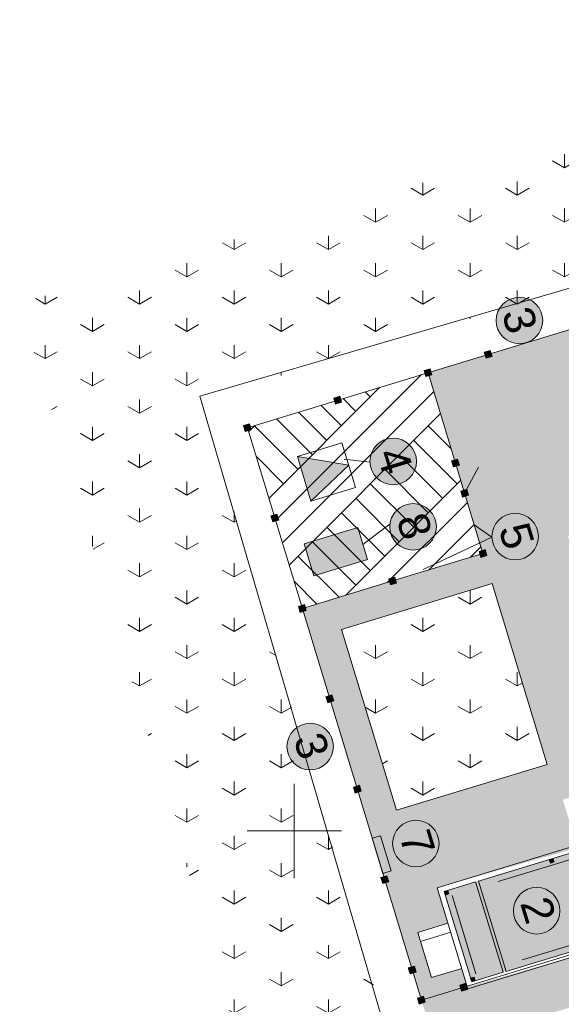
# Model space of a CAD drawing. Header units: millimetres. Extents: x 918404 to 1362154, y 4120617 to 4364104.
# Tile 136 of 256: x 1058981 to 1062424, y 4143699 to 4149952. Entities that reach past the tile are written whole.
import ezdxf

# ---------------------------------------------------------------- set-up
doc = ezdxf.new("R2010")
doc.units = ezdxf.units.MM
doc.header["$MEASUREMENT"] = 0
doc.linetypes.add('thk_line_type', pattern=[945, 540, -405])
for name, color, linetype, lineweight in [('(001) Сетка_Ном._пера__132', 132, 'Continuous', 18), ('+(газон)_Ном._пера__7', 7, 'Continuous', 18), ('0_Ном._пера__1_Ном._пера__1', 1, 'Continuous', 18), ('0_Ном._пера__1_Ном._пера__5', 5, 'Continuous', 18), ('0_Ном._пера__1_Ном._пера__7', 7, 'Continuous', 18), ('0_Ном._пера__255_Ном._пера__255', 255, 'Continuous', 18), ('0_Ном._пера__7_Ном._пера__5', 5, 'Continuous', 18), ('0_Ном._пера__7_Ном._пера__7', 7, 'Continuous', 18), ('2D-чертеж - Общий_Ном._пера__1', 1, 'Continuous', 18), ('2D-чертеж - Общий_Ном._пера__100', 100, 'Continuous', 18), ('2D-чертеж - Общий_Ном._пера__7', 7, 'Continuous', 18), ('Fills_Ном._пера__82', 82, 'Continuous', 18), ('Зоп. К._Ном._пера__1', 1, 'Continuous', 18), ('Интерьер- Перегородка_Ном._пера__7', 7, 'Continuous', 18)]:
    doc.layers.add(name, color=color, linetype=linetype, lineweight=lineweight)
doc.layers.add('+(газон)', color=7, linetype='Continuous')
doc.layers.add('Интерьер- Перегородка', color=7, linetype='Continuous')
doc.layers.add('0_Ном._пера__9', color=7, linetype='Continuous', lineweight=18, true_color=0x105689)
doc.layers.add('Зоп. К._Ном._пера__251', color=7, linetype='Continuous', lineweight=18, true_color=0x6d6d6d)
doc.styles.add('СГЕНЕРИР_СТИЛЬ_2', font='arial.ttf')
pattern_1 = [(90.0000000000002, (295942.9331341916, 4126321.944983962), (-600, 0), [86.6025403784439, -259.807621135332]), (90.0000000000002, (296242.9331341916, 4126495.15006161), (-600, 0), [86.6025403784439, -259.807621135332]), (30.00000000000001, (295942.9331341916, 4126321.944983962), (-300.0000000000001, 519.6152422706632), [86.6025403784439, -259.807621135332]), (30.00000000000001, (295942.9331341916, 4126668.355139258), (-300.0000000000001, 519.6152422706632), [86.6025403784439, -259.807621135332]), (149.9999999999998, (295942.9331341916, 4126321.944983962), (300.0000000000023, 519.6152422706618), [86.60254037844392, -259.8076211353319]), (149.9999999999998, (295942.9331341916, 4126668.355139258), (300.0000000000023, 519.6152422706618), [86.60254037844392, -259.8076211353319])]

# ---------------------------------------------------------------- blocks, each defined once
blk = doc.blocks.new('Стена_86', base_point=(1063024.634582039, 4144179.380990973))
at = {"layer": 'Интерьер- Перегородка_Ном._пера__7', "linetype": 'Continuous', "flags": 128}
for points in [[(1061830.167255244, 4143797.166646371), (1063047.094392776, 4144167.39946763)], [(1063002.1747713, 4144191.362514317), (1062714.206950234, 4144103.75238916)], [(1062704.639912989, 4144100.841753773), (1062072.258751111, 4143908.448754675)], [(1062053.124676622, 4143902.627483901), (1061854.130301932, 4143842.086267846)]]:
    blk.add_lwpolyline(points, dxfattribs=at)
blk = doc.blocks.new('Стена_87', base_point=(1062839.518171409, 4144787.844559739))
at = {"layer": 'Интерьер- Перегородка_Ном._пера__7', "linetype": 'Continuous', "flags": 128}
for points in [[(1062851.499694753, 4144810.304370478), (1061634.572557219, 4144440.071549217)], [(1062540.525530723, 4144678.065687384), (1062827.536648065, 4144765.384749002)], [(1061897.620627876, 4144482.47098936), (1062529.045086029, 4144674.572924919)], [(1061679.492178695, 4144416.10850253), (1061878.486553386, 4144476.649718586)]]:
    blk.add_lwpolyline(points, dxfattribs=at)
blk = doc.blocks.new('Стена_88', base_point=(1061842.148778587, 4143819.626457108))
at = {"layer": 'Интерьер- Перегородка_Ном._пера__7', "linetype": 'Continuous', "flags": 128}
for points in [[(1061634.572557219, 4144440.071549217), (1061830.167255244, 4143797.166646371)], [(1061854.130301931, 4143842.086267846), (1061679.492178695, 4144416.10850253)]]:
    blk.add_lwpolyline(points, dxfattribs=at)
blk = doc.blocks.new('Стена_91', base_point=(1061882.814446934, 4144496.781021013))
at = {"layer": 'Интерьер- Перегородка_Ном._пера__7', "linetype": 'Continuous', "flags": 128}
for points in [[(1061878.486553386, 4144476.649718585), (1062053.124676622, 4143902.627483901)], [(1062072.258751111, 4143908.448754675), (1061897.620627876, 4144482.47098936)]]:
    blk.add_lwpolyline(points, dxfattribs=at)
blk = doc.blocks.new('Колонна_313', base_point=(1061809.239042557, 4146945.366221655))
at = {"layer": '+(газон)', "linetype": 'Continuous', "lineweight": 0, "true_color": 0x000000}
blk.add_hatch(color=18, dxfattribs=at).paths.add_polyline_path([(1061795.926238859, 4146920.410876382), (1061834.19438783, 4146932.053417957), (1061822.551846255, 4146970.321566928), (1061784.283697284, 4146958.679025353)])
at = {"layer": '+(газон)_Ном._пера__7', "linetype": 'Continuous', "flags": 128}
blk.add_lwpolyline([(1061795.926238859, 4146920.410876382), (1061834.19438783, 4146932.053417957), (1061822.551846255, 4146970.321566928), (1061784.283697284, 4146958.679025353)], close=True, dxfattribs=at)
blk = doc.blocks.new('Колонна_314', base_point=(1061351.63806138, 4146388.060291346))
at = {"layer": '+(газон)', "linetype": 'Continuous', "lineweight": 0, "true_color": 0x000000}
blk.add_hatch(color=18, dxfattribs=at).paths.add_polyline_path([(1061326.682716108, 4146401.373095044), (1061338.325257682, 4146363.104946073), (1061376.593406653, 4146374.747487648), (1061364.950865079, 4146413.015636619)])
at = {"layer": '+(газон)_Ном._пера__7', "linetype": 'Continuous', "flags": 128}
blk.add_lwpolyline([(1061326.682716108, 4146401.373095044), (1061338.325257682, 4146363.104946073), (1061376.593406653, 4146374.747487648), (1061364.950865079, 4146413.015636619)], close=True, dxfattribs=at)
blk = doc.blocks.new('Колонна_315', base_point=(1061925.660295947, 4146562.698414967))
at = {"layer": '+(газон)', "linetype": 'Continuous', "lineweight": 0, "true_color": 0x000000}
blk.add_hatch(color=18, dxfattribs=at).paths.add_polyline_path([(1061900.704950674, 4146576.011218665), (1061912.347492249, 4146537.743069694), (1061950.61564122, 4146549.385611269), (1061938.973099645, 4146587.65376024)])
at = {"layer": '+(газон)_Ном._пера__7', "linetype": 'Continuous', "flags": 128}
blk.add_lwpolyline([(1061900.704950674, 4146576.011218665), (1061912.347492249, 4146537.743069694), (1061950.61564122, 4146549.385611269), (1061938.973099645, 4146587.65376024)], close=True, dxfattribs=at)
blk = doc.blocks.new('Колонна_316', base_point=(1061959.06553872, 4147827.168298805))
at = {"layer": '+(газон)', "linetype": 'Continuous', "lineweight": 0, "true_color": 0x000000}
blk.add_hatch(color=18, dxfattribs=at).paths.add_polyline_path([(1061972.378342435, 4147852.123644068), (1061934.110193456, 4147840.48110252), (1061945.752735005, 4147802.21295354), (1061984.020883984, 4147813.85549509)])
at = {"layer": '+(газон)_Ном._пера__7', "linetype": 'Continuous', "flags": 128}
blk.add_lwpolyline([(1061972.378342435, 4147852.123644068), (1061934.110193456, 4147840.48110252), (1061945.752735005, 4147802.21295354), (1061984.020883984, 4147813.85549509)], close=True, dxfattribs=at)
blk = doc.blocks.new('Колонна_320', base_point=(1061476.168318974, 4143917.333228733))
at = {"layer": '+(газон)', "linetype": 'Continuous', "lineweight": 0, "true_color": 0x000000}
blk.add_hatch(color=18, dxfattribs=at).paths.add_polyline_path([(1061489.481122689, 4143942.288573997), (1061451.21297371, 4143930.646032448), (1061462.855515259, 4143892.377883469), (1061501.123664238, 4143904.020425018)])
at = {"layer": '+(газон)_Ном._пера__7', "linetype": 'Continuous', "flags": 128}
blk.add_lwpolyline([(1061489.481122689, 4143942.288573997), (1061451.21297371, 4143930.646032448), (1061462.855515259, 4143892.377883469), (1061501.123664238, 4143904.020425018)], close=True, dxfattribs=at)
blk = doc.blocks.new('Колонна_324', base_point=(1061802.923925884, 4143807.692852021))
at = {"layer": '+(газон)', "linetype": 'Continuous', "lineweight": 0, "true_color": 0x000000}
blk.add_hatch(color=18, dxfattribs=at).paths.add_polyline_path([(1061816.236729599, 4143832.648197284), (1061777.96858062, 4143821.005655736), (1061789.611122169, 4143782.737506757), (1061827.879271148, 4143794.380048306)])
at = {"layer": '+(газон)_Ном._пера__7', "linetype": 'Continuous', "flags": 128}
blk.add_lwpolyline([(1061816.236729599, 4143832.648197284), (1061777.96858062, 4143821.005655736), (1061789.611122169, 4143782.737506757), (1061827.879271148, 4143794.380048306)], close=True, dxfattribs=at)
blk = doc.blocks.new('Колонна_326', base_point=(1061534.381026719, 4143725.992483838))
at = {"layer": '+(газон)', "linetype": 'Continuous', "lineweight": 0, "true_color": 0x000000}
blk.add_hatch(color=18, dxfattribs=at).paths.add_polyline_path([(1061547.693830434, 4143750.947829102), (1061509.425681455, 4143739.305287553), (1061521.068223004, 4143701.037138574), (1061559.336371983, 4143712.679680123)])
at = {"layer": '+(газон)_Ном._пера__7', "linetype": 'Continuous', "flags": 128}
blk.add_lwpolyline([(1061547.693830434, 4143750.947829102), (1061509.425681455, 4143739.305287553), (1061521.068223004, 4143701.037138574), (1061559.336371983, 4143712.679680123)], close=True, dxfattribs=at)
blk = doc.blocks.new('Колонна_338', base_point=(1061301.530195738, 4144491.355463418))
at = {"layer": '+(газон)', "linetype": 'Continuous', "lineweight": 0, "true_color": 0x000000}
blk.add_hatch(color=18, dxfattribs=at).paths.add_polyline_path([(1061314.842999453, 4144516.310808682), (1061276.574850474, 4144504.668267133), (1061288.217392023, 4144466.400118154), (1061326.485541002, 4144478.042659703)])
at = {"layer": '+(газон)_Ном._пера__7', "linetype": 'Continuous', "flags": 128}
blk.add_lwpolyline([(1061314.842999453, 4144516.310808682), (1061276.574850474, 4144504.668267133), (1061288.217392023, 4144466.400118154), (1061326.485541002, 4144478.042659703)], close=True, dxfattribs=at)
blk = doc.blocks.new('Колонна_339', base_point=(1061126.892072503, 4145065.377698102))
at = {"layer": '+(газон)', "linetype": 'Continuous', "lineweight": 0, "true_color": 0x000000}
blk.add_hatch(color=18, dxfattribs=at).paths.add_polyline_path([(1061140.204876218, 4145090.333043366), (1061101.936727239, 4145078.690501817), (1061113.579268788, 4145040.422352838), (1061151.847417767, 4145052.064894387)])
at = {"layer": '+(газон)_Ном._пера__7', "linetype": 'Continuous', "flags": 128}
blk.add_lwpolyline([(1061140.204876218, 4145090.333043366), (1061101.936727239, 4145078.690501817), (1061113.579268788, 4145040.422352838), (1061151.847417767, 4145052.064894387)], close=True, dxfattribs=at)
blk = doc.blocks.new('Колонна_340', base_point=(1060952.253949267, 4145639.399932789))
at = {"layer": '+(газон)', "linetype": 'Continuous', "lineweight": 0, "true_color": 0x000000}
blk.add_hatch(color=18, dxfattribs=at).paths.add_polyline_path([(1060965.566752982, 4145664.355278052), (1060927.298604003, 4145652.712736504), (1060938.941145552, 4145614.444587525), (1060977.209294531, 4145626.087129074)])
at = {"layer": '+(газон)_Ном._пера__7', "linetype": 'Continuous', "flags": 128}
blk.add_lwpolyline([(1060965.566752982, 4145664.355278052), (1060927.298604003, 4145652.712736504), (1060938.941145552, 4145614.444587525), (1060977.209294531, 4145626.087129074)], close=True, dxfattribs=at)
blk = doc.blocks.new('Колонна_341', base_point=(1060777.615826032, 4146213.422167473))
at = {"layer": '+(газон)', "linetype": 'Continuous', "lineweight": 0, "true_color": 0x000000}
blk.add_hatch(color=18, dxfattribs=at).paths.add_polyline_path([(1060790.928629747, 4146238.377512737), (1060752.660480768, 4146226.734971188), (1060764.303022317, 4146188.466822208), (1060802.571171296, 4146200.109363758)])
at = {"layer": '+(газон)_Ном._пера__7', "linetype": 'Continuous', "flags": 128}
blk.add_lwpolyline([(1060790.928629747, 4146238.377512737), (1060752.660480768, 4146226.734971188), (1060764.303022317, 4146188.466822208), (1060802.571171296, 4146200.109363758)], close=True, dxfattribs=at)
blk = doc.blocks.new('Колонна_342', base_point=(1060602.977702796, 4146787.444402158))
at = {"layer": '+(газон)', "linetype": 'Continuous', "lineweight": 0, "true_color": 0x000000}
blk.add_hatch(color=18, dxfattribs=at).paths.add_polyline_path([(1060616.290506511, 4146812.399747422), (1060578.022357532, 4146800.757205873), (1060589.664899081, 4146762.489056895), (1060627.93304806, 4146774.131598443)])
at = {"layer": '+(газон)_Ном._пера__7', "linetype": 'Continuous', "flags": 128}
blk.add_lwpolyline([(1060616.290506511, 4146812.399747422), (1060578.022357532, 4146800.757205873), (1060589.664899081, 4146762.489056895), (1060627.93304806, 4146774.131598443)], close=True, dxfattribs=at)
blk = doc.blocks.new('Колонна_343', base_point=(1060428.339579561, 4147361.466636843))
at = {"layer": '+(газон)', "linetype": 'Continuous', "lineweight": 0, "true_color": 0x000000}
blk.add_hatch(color=18, dxfattribs=at).paths.add_polyline_path([(1060441.652383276, 4147386.421982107), (1060403.384234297, 4147374.779440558), (1060415.026775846, 4147336.511291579), (1060453.294924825, 4147348.153833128)])
at = {"layer": '+(газон)_Ном._пера__7', "linetype": 'Continuous', "flags": 128}
blk.add_lwpolyline([(1060441.652383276, 4147386.421982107), (1060403.384234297, 4147374.779440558), (1060415.026775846, 4147336.511291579), (1060453.294924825, 4147348.153833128)], close=True, dxfattribs=at)
blk = doc.blocks.new('Колонна_344', base_point=(1061002.361814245, 4147536.104760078))
at = {"layer": '+(газон)', "linetype": 'Continuous', "lineweight": 0, "true_color": 0x000000}
blk.add_hatch(color=18, dxfattribs=at).paths.add_polyline_path([(1061015.67461796, 4147561.060105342), (1060977.406468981, 4147549.417563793), (1060989.04901053, 4147511.149414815), (1061027.317159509, 4147522.791956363)])
at = {"layer": '+(газон)_Ном._пера__7', "linetype": 'Continuous', "flags": 128}
blk.add_lwpolyline([(1061015.67461796, 4147561.060105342), (1060977.406468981, 4147549.417563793), (1060989.04901053, 4147511.149414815), (1061027.317159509, 4147522.791956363)], close=True, dxfattribs=at)
blk = doc.blocks.new('Колонна_345', base_point=(1061576.38404893, 4147710.742883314))
at = {"layer": '+(газон)', "linetype": 'Continuous', "lineweight": 0, "true_color": 0x000000}
blk.add_hatch(color=18, dxfattribs=at).paths.add_polyline_path([(1061589.696852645, 4147735.698228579), (1061551.428703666, 4147724.055687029), (1061563.071245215, 4147685.78753805), (1061601.339394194, 4147697.430079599)])
at = {"layer": '+(газон)_Ном._пера__7', "linetype": 'Continuous', "flags": 128}
blk.add_lwpolyline([(1061589.696852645, 4147735.698228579), (1061551.428703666, 4147724.055687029), (1061563.071245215, 4147685.78753805), (1061601.339394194, 4147697.430079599)], close=True, dxfattribs=at)
blk = doc.blocks.new('Колонна_350', base_point=(1061751.022172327, 4147136.720649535))
at = {"layer": '+(газон)', "linetype": 'Continuous', "lineweight": 0, "true_color": 0x000000}
blk.add_hatch(color=18, dxfattribs=at).paths.add_polyline_path([(1061726.066827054, 4147150.033453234), (1061737.709368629, 4147111.765304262), (1061775.9775176, 4147123.407845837), (1061764.334976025, 4147161.675994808)])
at = {"layer": '+(газон)_Ном._пера__7', "linetype": 'Continuous', "flags": 128}
blk.add_lwpolyline([(1061726.066827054, 4147150.033453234), (1061737.709368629, 4147111.765304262), (1061775.9775176, 4147123.407845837), (1061764.334976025, 4147161.675994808)], close=True, dxfattribs=at)

msp = doc.modelspace()

# ---------------------------------------------------------------- hatches: boundary and pattern name
at = {"layer": '0_Ном._пера__255_Ном._пера__255', "linetype": 'Continuous'}
for points in [[(1062298.693567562, 4148085.107176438, 0.9999999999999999), (1062015.666640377, 4147999.000248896, 0.9999999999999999)], [(1061496.636943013, 4147190.38624327, -0.9999999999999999), (1061213.610018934, 4147104.27931683, -0.9999999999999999)], [(1061623.093304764, 4146774.733801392, -0.9999999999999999), (1061340.066377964, 4146688.626872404, -0.9999999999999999)], [(1062173.448416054, 4146528.184120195, -0.9999999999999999), (1062087.341489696, 4146811.211044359, -0.9999999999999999)], [(1060968.958416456, 4145379.382494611, 0.9999999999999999), (1060685.931489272, 4145293.27556707, 0.9999999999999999)], [(1061640.59492214, 4144763.5493039, 0.9999999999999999), (1061357.567998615, 4144677.442375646, 0.9999999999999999)], [(1062408.318333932, 4144336.372178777, 0.9999999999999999), (1062125.291410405, 4144250.265250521, 0.9999999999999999)]]:
    msp.add_hatch(color=256, dxfattribs=at).paths.add_polyline_path(points)
at = {"layer": '0_Ном._пера__9', "linetype": 'Continuous'}
h = msp.add_hatch(dxfattribs=at)
h.set_pattern_fill('Грунт', color=256, style=0, pattern_type=2)
h.set_pattern_definition([(44.99999999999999, (295942.9331341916, 4126321.944983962), (-275.7716345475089, 275.7716345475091), []), (44.99999999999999, (295851.0092560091, 4126413.868862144), (-551.5432690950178, 551.5432690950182), []), (44.99999999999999, (295759.0853778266, 4126505.792740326), (-551.5432690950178, 551.5432690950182), []), (135.0000000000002, (295667.1614996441, 4126597.716618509), (91.9238781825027, 91.92387818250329), [389.999985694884, -389.999985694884])])
h.paths.add_polyline_path([(1061925.660274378, 4146562.698443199), (1060777.615826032, 4146213.422169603), (1060428.339579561, 4147361.466636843), (1061576.384072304, 4147710.742891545)])
at = {"layer": '2D-чертеж - Общий_Ном._пера__100', "linetype": 'Continuous'}
for points in [[(1062347.271378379, 4144619.270852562), (1062354.256903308, 4144596.309963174), (1062377.217792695, 4144603.295488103), (1062370.232267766, 4144626.256377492)], [(1061679.492178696, 4144416.10850253), (1061686.477703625, 4144393.147613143), (1061709.438593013, 4144400.133138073), (1061702.453068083, 4144423.094027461)], [(1061847.144777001, 4143865.047157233), (1061854.130301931, 4143842.086267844), (1061877.091191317, 4143849.071792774), (1061870.105666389, 4143872.032682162)]]:
    msp.add_hatch(color=256, dxfattribs=at).paths.add_polyline_path(points)
at = {"layer": 'Fills_Ном._пера__82', "linetype": 'Continuous'}
h = msp.add_hatch(dxfattribs=at)
h.set_pattern_fill('Трава', color=256, style=0, pattern_type=2)
h.set_pattern_definition(pattern_1)
h.paths.add_polyline_path([(1065271.908299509, 4149076.440740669), (1059242.93966746, 4147274.322193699), (1058981.09943672, 4148150.305929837), (1065010.068068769, 4149952.424476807)])
h = msp.add_hatch(dxfattribs=at)
h.set_pattern_fill('Трава', color=256, style=0, pattern_type=2)
h.set_pattern_definition(pattern_1)
h.paths.add_polyline_path([(1060127.155354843, 4147560.642517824), (1061694.473170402, 4142250.254931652), (1060806.318329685, 4141988.123235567), (1059239.000514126, 4147298.510821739)])
h = msp.add_hatch(dxfattribs=at)
h.set_pattern_fill('Трава', color=256, style=0, pattern_type=2)
h.set_pattern_definition(pattern_1)
h.paths.add_polyline_path([(1062333.138238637, 4145223.349391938), (1061983.873005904, 4146371.357659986), (1061027.192142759, 4146080.301101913), (1061376.457324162, 4144932.292792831)])
at = {"layer": 'Зоп. К._Ном._пера__1', "linetype": 'Continuous', "lineweight": 18}
for points in [[(1060832.541601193, 4146895.091581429), (1060746.434672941, 4147178.1185054), (1061072.515063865, 4147122.711970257)], [(1061191.675762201, 4146523.587230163), (1060851.122872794, 4146419.978844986), (1060789.140574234, 4146623.709948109), (1061129.693463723, 4146727.318333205)], [(1061221.68068659, 4144753.814730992), (1061289.758975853, 4144530.046568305), (1061342.992746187, 4144546.242188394), (1061274.914456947, 4144770.010351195)], [(1061854.130301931, 4143842.086267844), (1061679.492178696, 4144416.10850253), (1062827.536648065, 4144765.384749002), (1063002.174771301, 4144191.362514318)]]:
    msp.add_hatch(color=14, dxfattribs=at).paths.add_polyline_path(points)
at = {"layer": 'Зоп. К._Ном._пера__251', "linetype": 'Continuous', "lineweight": 0, "true_color": 0x1b1b1b}
h = msp.add_hatch(color=250, dxfattribs=at)
h.paths.add_polyline_path([(1061576.384072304, 4147710.742891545), (1064255.154475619, 4148525.720791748), (1065361.195937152, 4144890.246657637), (1065188.615333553, 4144777.684400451), (1064822.616238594, 4145980.698199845), (1064728.49539514, 4145964.606341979), (1064055.462396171, 4148151.390647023), (1062802.180574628, 4147770.097374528), (1063075.780279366, 4146870.795873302), (1062959.485596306, 4146824.962332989), (1062889.6303845, 4147054.571251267), (1062602.619236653, 4146967.252182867), (1062672.474519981, 4146737.643264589), (1062465.826464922, 4146674.773566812), (1062858.751294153, 4145383.259734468), (1063534.356352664, 4145588.763444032), (1063883.638562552, 4144440.720926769), (1063024.634615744, 4144179.381024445), (1062851.499719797, 4144810.304397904), (1062806.909224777, 4144798.828829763), (1062719.590156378, 4145085.83997761), (1062432.57900853, 4144998.520909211), (1062529.546196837, 4144693.539961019), (1061634.57253875, 4144440.071582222), (1061703.263522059, 4144214.289498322), (1061511.922804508, 4144156.076786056), (1061599.241872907, 4143869.065638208), (1061790.582590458, 4143927.278350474), (1061822.058027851, 4143813.51410139), (1061534.381013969, 4143725.992483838), (1060777.615826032, 4146213.422169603), (1061925.660274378, 4146562.698443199)])
h.paths.add_polyline_path([(1061376.457330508, 4144932.292771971), (1061027.192142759, 4146080.301101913), (1061983.872986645, 4146371.357654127), (1062333.138245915, 4145223.349395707)], flags=0)
at = {"layer": 'Зоп. К._Ном._пера__251', "linetype": 'Continuous', "lineweight": 0, "true_color": 0x363636}
msp.add_hatch(color=250, dxfattribs=at).paths.add_polyline_path([(1065230.104650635, 4144641.311694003), (1065037.124968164, 4144582.600540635), (1065407.846195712, 4143364.064356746), (1064546.415097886, 4143101.986849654), (1064511.872060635, 4143215.527530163), (1064216.127028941, 4144187.621475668), (1063408.227517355, 4143951.098263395), (1063490.572792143, 4143669.829010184), (1062625.09854471, 4143416.450036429), (1062542.753269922, 4143697.719289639), (1061630.58052175, 4143430.668715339), (1061534.381013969, 4143725.992483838), (1062716.657031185, 4144064.778075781), (1062803.976092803, 4143777.766958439), (1063090.987210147, 4143865.086020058), (1063003.668148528, 4144152.0971374), (1064117.481082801, 4144511.864038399), (1063883.638531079, 4144440.720917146), (1063534.356387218, 4145588.763433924), (1064822.616214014, 4145980.698214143), (1064928.149422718, 4145633.818580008)])

# ---------------------------------------------------------------- linework, layer by layer
at = {"layer": '(001) Сетка_Ном._пера__132', "linetype": 'Continuous'}
for p, q in [((1060726.295756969, 4145100.46580446), (1060726.295756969, 4144500.465804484)), ((1060426.295756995, 4144800.465804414), (1061026.295756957, 4144800.465804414))]:
    msp.add_line(p, q, dxfattribs=at)
at = {"layer": '0_Ном._пера__1_Ном._пера__1', "linetype": 'Continuous'}
for p, q in [((1061870.481280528, 4146744.067641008), (1061982.518791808, 4146666.190214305)), ((1061982.518791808, 4146666.190214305), (1061546.552799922, 4146460.144628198))]:
    msp.add_line(p, q, dxfattribs=at)
at = {"layer": '0_Ном._пера__1_Ном._пера__5', "linetype": 'Continuous'}
for centre in [(1062157.180102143, 4148042.053713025), (1061355.123480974, 4147147.332780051), (1062130.394952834, 4146669.697582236), (1060827.444951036, 4145336.329031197), (1061499.081460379, 4144720.495839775), (1062266.804872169, 4144293.318714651)]:
    msp.add_circle(centre, 147.9177528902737, dxfattribs=at)
at = {"layer": '0_Ном._пера__1_Ном._пера__7', "linetype": 'Continuous'}
for p, q in [((1061207.302767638, 4147141.975747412), (1061042.988479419, 4147161.330319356)), ((1061335.686176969, 4146749.728022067), (1061162.321758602, 4146620.071608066))]:
    msp.add_line(p, q, dxfattribs=at)
at = {"layer": '0_Ном._пера__1_Ном._пера__7', "linetype": 'Continuous', "flags": 128}
msp.add_lwpolyline([(1061191.675762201, 4146523.587230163), (1060851.122872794, 4146419.978844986), (1060789.140574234, 4146623.709948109), (1061129.693463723, 4146727.318333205)], close=True, dxfattribs=at)
at = {"layer": '0_Ном._пера__7_Ном._пера__5', "linetype": 'Continuous'}
msp.add_circle((1061481.579840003, 4146731.680335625), 147.9177528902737, dxfattribs=at)
at = {"layer": '0_Ном._пера__7_Ном._пера__7', "linetype": 'Continuous'}
for p, q in [((1064434.778516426, 4148821.755877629), (1060127.155354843, 4147560.642517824)), ((1064255.15447746, 4148525.720791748), (1060428.339579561, 4147361.466636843)), ((1060127.155354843, 4147560.642517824), (1061359.494391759, 4143351.304683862)), ((1060428.339579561, 4147361.466636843), (1061534.381026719, 4143725.992483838)), ((1061027.192121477, 4146080.301081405), (1061983.873003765, 4146371.357667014)), ((1061983.873003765, 4146371.357667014), (1062333.138238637, 4145223.349391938)), ((1061376.457353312, 4144932.292801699), (1061027.192121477, 4146080.301081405)), ((1062333.138238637, 4145223.349391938), (1061376.457353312, 4144932.292801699)), ((1061534.381026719, 4143725.992483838), (1064117.481082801, 4144511.864038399))]:
    msp.add_line(p, q, dxfattribs=at)
at = {"layer": '0_Ном._пера__7_Ном._пера__7', "linetype": 'Continuous', "flags": 128}
for points in [[(1061925.660295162, 4146562.698414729), (1061576.384048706, 4147710.742884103)], [(1060832.541601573, 4146895.091580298), (1061072.515063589, 4147122.71197108), (1060746.434675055, 4147178.118506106)], [(1061809.239042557, 4146945.366221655), (1061897.696804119, 4147111.183583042)], [(1061351.63806138, 4146388.060291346), (1061925.660295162, 4146562.698414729)], [(1060777.615826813, 4146213.422167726), (1061351.638061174, 4146388.060292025)]]:
    msp.add_lwpolyline(points, dxfattribs=at)
for points in [[(1060832.541601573, 4146895.091580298), (1061115.568528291, 4146981.198509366), (1061029.461598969, 4147264.225432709), (1060746.434675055, 4147178.118506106)], [(1061221.68068659, 4144753.814730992), (1061289.758975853, 4144530.046568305), (1061342.992746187, 4144546.242188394), (1061274.914456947, 4144770.010351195)]]:
    msp.add_lwpolyline(points, close=True, dxfattribs=at)
at = {"layer": '2D-чертеж - Общий_Ном._пера__1', "linetype": 'Continuous', "flags": 128}
for points in [[(1062347.271378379, 4144619.270852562), (1062354.256903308, 4144596.309963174), (1062377.217792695, 4144603.295488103), (1062370.232267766, 4144626.256377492)], [(1061679.492178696, 4144416.10850253), (1061686.477703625, 4144393.147613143), (1061709.438593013, 4144400.133138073), (1061702.453068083, 4144423.094027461)], [(1061847.144777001, 4143865.047157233), (1061854.130301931, 4143842.086267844), (1061877.091191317, 4143849.071792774), (1061870.105666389, 4143872.032682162)]]:
    msp.add_lwpolyline(points, close=True, dxfattribs=at)
at = {"layer": '2D-чертеж - Общий_Ном._пера__7', "linetype": 'thk_line_type'}
for p, q in [((1062538.819284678, 4144635.736359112), (1061729.402869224, 4144389.482895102)), ((1061880.75590936, 4143891.996958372), (1061729.402869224, 4144389.482895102)), ((1062691.058766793, 4144138.520109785), (1061880.75590936, 4143891.996958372))]:
    msp.add_line(p, q, dxfattribs=at)
at = {"layer": '2D-чертеж - Общий_Ном._пера__7', "linetype": 'Continuous'}
for p, q in [((1062354.256903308, 4144596.309963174), (1062347.271378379, 4144619.270852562)), ((1062377.217792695, 4144603.295488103), (1062354.256903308, 4144596.309963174)), ((1062377.217792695, 4144603.295488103), (1062370.232267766, 4144626.256377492)), ((1061702.453068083, 4144423.094027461), (1061679.492178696, 4144416.10850253)), ((1061686.477703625, 4144393.147613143), (1061679.492178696, 4144416.10850253)), ((1061709.438593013, 4144400.133138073), (1061686.477703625, 4144393.147613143)), ((1061709.438593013, 4144400.133138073), (1061702.453068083, 4144423.094027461)), ((1061511.922807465, 4144156.076762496), (1061703.26355236, 4144214.28947024)), ((1061599.241869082, 4143869.065645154), (1061511.922807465, 4144156.076762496)), ((1061529.386619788, 4144098.674539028), (1061720.727364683, 4144156.887246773)), ((1061599.241869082, 4143869.065645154), (1061790.582613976, 4143927.278352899)), ((1061870.105666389, 4143872.032682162), (1061847.144777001, 4143865.047157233)), ((1061854.130301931, 4143842.086267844), (1061847.144777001, 4143865.047157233)), ((1061877.091191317, 4143849.071792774), (1061854.130301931, 4143842.086267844)), ((1061877.091191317, 4143849.071792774), (1061870.105666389, 4143872.032682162))]:
    msp.add_line(p, q, dxfattribs=at)

# ---------------------------------------------------------------- block references
at = {"layer": '+(газон)'}
for name, p in [('Колонна_316', (1061959.06553872, 4147827.168298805)), ('Колонна_345', (1061576.38404893, 4147710.742883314)), ('Колонна_344', (1061002.361814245, 4147536.104760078)), ('Колонна_343', (1060428.339579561, 4147361.466636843)), ('Колонна_350', (1061751.022172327, 4147136.720649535)), ('Колонна_313', (1061809.239042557, 4146945.366221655)), ('Колонна_342', (1060602.977702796, 4146787.444402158)), ('Колонна_315', (1061925.660295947, 4146562.698414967)), ('Колонна_314', (1061351.63806138, 4146388.060291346)), ('Колонна_341', (1060777.615826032, 4146213.422167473)), ('Колонна_340', (1060952.253949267, 4145639.399932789)), ('Колонна_339', (1061126.892072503, 4145065.377698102)), ('Колонна_338', (1061301.530195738, 4144491.355463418)), ('Колонна_320', (1061476.168318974, 4143917.333228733)), ('Колонна_324', (1061802.923925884, 4143807.692852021)), ('Колонна_326', (1061534.381026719, 4143725.992483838))]:
    msp.add_blockref(name, p, dxfattribs=at)
at = {"layer": 'Интерьер- Перегородка'}
for name, p in [('Стена_87', (1062839.518171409, 4144787.844559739)), ('Стена_91', (1061882.814446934, 4144496.781021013)), ('Стена_88', (1061842.148778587, 4143819.626457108)), ('Стена_86', (1063024.634582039, 4144179.380990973))]:
    msp.add_blockref(name, p, dxfattribs=at)

# ---------------------------------------------------------------- texts
at = {"layer": '0_Ном._пера__7_Ном._пера__5', "linetype": 'Continuous', "attachment_point": 9, "style": 'СГЕНЕРИР_СТИЛЬ_2'}
for s, insert, char_height, rotation in [('{3}', (1062085.557568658, 4147942.041863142), 197.2236669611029, 286.9216392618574), ('{4}', (1061293.348284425, 4147050.316844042), 197.2236669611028, 286.9216392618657), ('{8}', (1061416.570050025, 4146633.680320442), 197.2236669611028, 286.9216392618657), ('{5}', (1062065.514546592, 4146571.736930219), 197.2236669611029, 286.9216392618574), ('{3}', (1060762.564544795, 4145238.368379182), 197.2236669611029, 286.9216392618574), ('{7}', (1061437.30626383, 4144623.479903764), 197.2236669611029, 286.9216392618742), ('{2}', (1062205.029675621, 4144196.30277864), 197.2236669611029, 286.9216392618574)]:
    msp.add_mtext(s, dxfattribs=dict(at, insert=insert, char_height=char_height, rotation=rotation))

doc.saveas('drawing.dxf')
